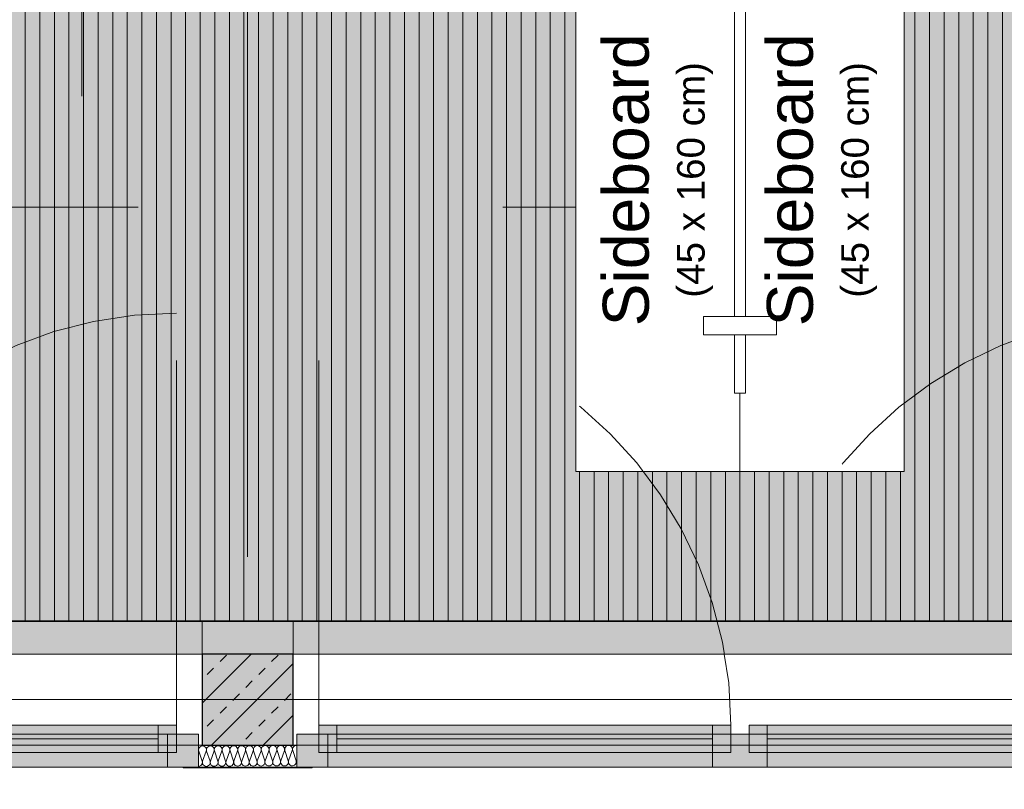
# Model space of a CAD drawing. Header units: metres. Extents: x -49 to 152, y -127 to 99.
# Tile 30 of 177: x -28.97 to -26.27, y -21.85 to -19.74. Entities that reach past the tile are written whole.
import ezdxf

# ---------------------------------------------------------------- set-up
doc = ezdxf.new("R2010")
doc.units = ezdxf.units.M
doc.header["$PDMODE"] = 1
doc.header["$PDSIZE"] = -2
for name, pattern in [('Achsen 01', [5.291531, 3.175, -1.058062, 0.352704, -0.705764]), ('gestrichelt - 01', [2, 1, -1]), ('ISO-07 Punktiert', [0.889, 0.127, -0.762]), ('Raster 01', [2, 1, -1]), ('VW-01 Strichlinie kurz', [2, 1, -1])]:
    doc.linetypes.add(name, pattern=pattern)
doc.layers.get('0').update_dxf_attribs({"lineweight": 25})
for name, color, linetype, lineweight, true_color in [('013_Beton und Stahlbetonarbeiten-000 Brüstung', 7, 'Continuous', 9, 0xa6a6a6), ('013_Beton und Stahlbetonarbeiten-000 Sichtbeton-333 Außenstütze', 5, 'Continuous', 5, 0x0000ff), ('013_Beton und Stahlbetonarbeiten-000 Sichtbeton-334 Außenwandöf', 5, 'Continuous', 5, 0x0000ff), ('014_Fassadenarbeiten-330 mineralische Dämmung', 7, 'Continuous', 9, 0x666666), ('031_Metallbauarbeiten-350 Lamellendecke DS', 7, 'Continuous', 35, 0x666666), ('032_Metallarbeiten-Fenster', 7, 'Continuous', 13, 0x444444), ('ACTES-Bewegungsfläche', 7, 'gestrichelt - 01', 9, 0xd9d9d9), ('ACTES-Einrichtung Aufsicht.', 7, 'Continuous', 9, 0xa6a6a6), ('AV1-Achsen', 1, 'Achsen 01', 18, 0xff0000), ('AV1-Einrichtung', 7, 'Continuous', 9, 0xa6a6a6), ('AV1-Raster', 7, 'Raster 01', 9, 0xa6a6a6)]:
    doc.layers.add(name, color=color, linetype=linetype, lineweight=lineweight, true_color=true_color)
for name, color, linetype, lineweight in [('013_Beton und Stahlbetonarbeiten-000 Unterzüge', 7, 'ISO-07 Punktiert', 13), ('013_Beton und Stahlbetonarbeiten-330 Außenstützen', 7, 'Continuous', 25), ('030_Sonnenschutzarbeiten-BLENDSCHUTZ', 7, 'Continuous', 5), ('039_Trockenbauarbeiten-alllg.', 7, 'Continuous', 9), ('_1.35m (3D)', 7, 'Continuous', 9), ('_GRU (2D)', 7, 'Continuous', 9), ('_OG 3 (2D)', 7, 'Continuous', 9), ('_OG 3 - DS (2D)', 7, 'Continuous', 9), ('Bemaßung-Bemaßung', 7, 'Continuous', 9)]:
    doc.layers.add(name, color=color, linetype=linetype, lineweight=lineweight)
doc.layers.get('0').freeze()
doc.styles.add('Arial', font='arial.ttf')
doc.dimstyles.new('COE 50', dxfattribs={"dimtxt": 100.872396, "dimasz": 0.001414, "dimexe": 0.001, "dimexo": 0.01, "dimgap": 0.001, "dimtad": 1, "dimdec": 3, "dimtxsty": 'Arial', "dimblk": 'VW_SLASH-3', "dimblk1": 'VW_SLASH-3', "dimblk2": 'VW_SLASH-3', "dimcen": 0, "dimadec": 3, "dimazin": 0, "dimtfac": 0.8, "dimtdec": 3, "dimtix": 1, "dimtmove": 0, "dimatfit": 0, "dimldrblk": 'VW_SLASH-2', "dimfxl": 0.002, "dimfxlon": 1, "dimfrac": 2, "dimtolj": 1, "dimarcsym": 0})

# ---------------------------------------------------------------- blocks, each defined once
blk = doc.blocks.new('Group-4')
at = {"layer": 'AV1-Raster'}
for p, q in [((-28.35, -22.95), (-28.35, 1.35)), ((-27, -22.95), (-27, 1.35)), ((1.35, -20.25), (-40.5, -20.25))]:
    blk.add_line(p, q, dxfattribs=at)
blk = doc.blocks.new('1.35m (3D)')
at = {"layer": 'AV1-Raster', "color": 7}
blk.add_blockref('Group-4', (0, 0), dxfattribs=at)
blk = doc.blocks.new('VW_SLASH-3')
at = {"color": 0, "linetype": 'ByBlock', "lineweight": -2, "transparency": 16777216}
blk.add_line((0, 0), (-1, 0), dxfattribs=at)
at = {"color": 0, "linetype": 'Continuous', "lineweight": 15, "transparency": 16777216, "flags": 128}
blk.add_lwpolyline([(0.5, 0.5), (-0.5, -0.5)], dxfattribs=at)
blk = doc.blocks.new('*D72')
at = {"layer": '030_Sonnenschutzarbeiten-BLENDSCHUTZ', "color": 0, "lineweight": -2}
for p, q in [((-30.925, -22.025), (-30.925, -22.175)), ((-28.475, -22.025), (-28.475, -22.175)), ((-28.5457, -22.125), (-30.8543, -22.125))]:
    blk.add_line(p, q, dxfattribs=at)
at = {"layer": 'Defpoints', "color": 0}
for p in [(-30.925, -21.385), (-28.475, -21.385), (-30.925, -22.125)]:
    blk.add_point(p, dxfattribs=at)
at = {"layer": '030_Sonnenschutzarbeiten-BLENDSCHUTZ', "color": 0, "lineweight": -2, "xscale": 0.070693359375, "yscale": 0.070693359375, "zscale": 0.070693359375, "rotation": 180}
blk.add_blockref('VW_SLASH-3', (-30.925, -22.125), dxfattribs=at)
at = {"layer": '030_Sonnenschutzarbeiten-BLENDSCHUTZ', "color": 0, "lineweight": -2, "xscale": 0.070693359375, "yscale": 0.070693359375, "zscale": 0.070693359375}
blk.add_blockref('VW_SLASH-3', (-28.475, -22.125), dxfattribs=at)
at = {"layer": '030_Sonnenschutzarbeiten-BLENDSCHUTZ', "color": 0, "lineweight": 13, "insert": (-29.7, -22.0144), "char_height": 0.10087, "attachment_point": 5, "style": 'Arial'}
blk.add_mtext('\\A1;2,45', dxfattribs=at)
blk = doc.blocks.new('VW_SLASH-2')
at = {"color": 0, "linetype": 'ByBlock', "lineweight": -2, "transparency": 16777216}
blk.add_line((0, 0), (-1, 0), dxfattribs=at)
at = {"color": 0, "linetype": 'Continuous', "lineweight": 15, "transparency": 16777216, "flags": 128}
blk.add_lwpolyline([(0.5, 0.5), (-0.5, -0.5)], dxfattribs=at)
blk = doc.blocks.new('*D73')
at = {"layer": '030_Sonnenschutzarbeiten-BLENDSCHUTZ', "color": 0, "lineweight": -2}
for p, q in [((-28.225, -22.025), (-28.225, -22.175)), ((-25.775, -22.025), (-25.775, -22.175)), ((-25.8457, -22.125), (-28.1543, -22.125))]:
    blk.add_line(p, q, dxfattribs=at)
at = {"layer": 'Defpoints', "color": 0}
for p in [(-28.225, -21.385), (-25.775, -21.385), (-28.225, -22.125)]:
    blk.add_point(p, dxfattribs=at)
at = {"layer": '030_Sonnenschutzarbeiten-BLENDSCHUTZ', "color": 0, "lineweight": -2, "xscale": 0.070693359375, "yscale": 0.070693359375, "zscale": 0.070693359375, "rotation": 180}
blk.add_blockref('VW_SLASH-3', (-28.225, -22.125), dxfattribs=at)
at = {"layer": '030_Sonnenschutzarbeiten-BLENDSCHUTZ', "color": 0, "lineweight": -2, "xscale": 0.070693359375, "yscale": 0.070693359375, "zscale": 0.070693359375}
blk.add_blockref('VW_SLASH-3', (-25.775, -22.125), dxfattribs=at)
at = {"layer": '030_Sonnenschutzarbeiten-BLENDSCHUTZ', "color": 0, "lineweight": 13, "insert": (-27, -22.0144), "char_height": 0.10087, "attachment_point": 5, "style": 'Arial'}
blk.add_mtext('\\A1;2,45', dxfattribs=at)
blk = doc.blocks.new('*D85')
at = {"layer": '030_Sonnenschutzarbeiten-BLENDSCHUTZ', "color": 0, "lineweight": -2}
for p, q in [((-28.475, -22.025), (-28.475, -22.175)), ((-28.225, -22.025), (-28.225, -22.175)), ((-28.2957, -22.125), (-28.4043, -22.125))]:
    blk.add_line(p, q, dxfattribs=at)
at = {"layer": 'Defpoints', "color": 0}
for p in [(-28.475, -21.385), (-28.225, -21.385), (-28.475, -22.125)]:
    blk.add_point(p, dxfattribs=at)
at = {"layer": '030_Sonnenschutzarbeiten-BLENDSCHUTZ', "color": 0, "lineweight": -2, "xscale": 0.070693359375, "yscale": 0.070693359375, "zscale": 0.070693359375, "rotation": 180}
blk.add_blockref('VW_SLASH-3', (-28.475, -22.125), dxfattribs=at)
at = {"layer": '030_Sonnenschutzarbeiten-BLENDSCHUTZ', "color": 0, "lineweight": -2, "xscale": 0.070693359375, "yscale": 0.070693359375, "zscale": 0.070693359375}
blk.add_blockref('VW_SLASH-3', (-28.225, -22.125), dxfattribs=at)
at = {"layer": '030_Sonnenschutzarbeiten-BLENDSCHUTZ', "color": 0, "lineweight": 13, "insert": (-28.35, -22.0235), "char_height": 0.10087, "attachment_point": 5, "style": 'Arial'}
blk.add_mtext('\\A1;25', dxfattribs=at)
blk = doc.blocks.new('Group-162')
at = {"color": 255, "transparency": 33554559}
blk.add_wipeout([(-29.2696, -20.025), (-29.2702, -20.0536), (-29.2719, -20.0812), (-29.2746, -20.1077), (-29.2785, -20.1333), (-29.2835, -20.1577), (-29.2895, -20.1812), (-29.2967, -20.2036), (-29.305, -20.225)], dxfattribs=at).dxf.layer = 'ACTES-Einrichtung Aufsicht.'
at = {"layer": 'ACTES-Einrichtung Aufsicht.', "color": 253}
blk.add_open_spline([(-29.2696, -20.025), (-29.2696, -20.1415), (-29.305, -20.225)], degree=2, dxfattribs=at)
at = {"color": 255, "transparency": 33554559}
blk.add_wipeout([(-29.2696, -20.025), (-29.2702, -19.9964), (-29.2719, -19.9688), (-29.2746, -19.9423), (-29.2785, -19.9167), (-29.2835, -19.8923), (-29.2895, -19.8688), (-29.2967, -19.8464), (-29.305, -19.825)], dxfattribs=at).dxf.layer = 'ACTES-Einrichtung Aufsicht.'
at = {"layer": 'ACTES-Einrichtung Aufsicht.', "color": 253}
blk.add_open_spline([(-29.2696, -20.025), (-29.2696, -19.9085), (-29.305, -19.825)], degree=2, dxfattribs=at)
at = {"color": 255, "transparency": 33554559}
blk.add_wipeout([(-29.2726, -19.785), (-29.6655, -19.785), (-29.6701, -19.7854), (-29.6745, -19.7867), (-29.6787, -19.7888), (-29.6824, -19.7916), (-29.6855, -19.795), (-29.6879, -19.7989), (-29.6895, -19.8033), (-29.6904, -19.8078), (-29.705, -19.975), (-29.705, -20.075), (-29.6904, -20.2422), (-29.6895, -20.2467), (-29.6879, -20.2511), (-29.6855, -20.255), (-29.6824, -20.2584), (-29.6787, -20.2612), (-29.6745, -20.2633), (-29.6701, -20.2646), (-29.6655, -20.265), (-29.2726, -20.265), (-29.2688, -20.2647), (-29.2651, -20.2638), (-29.2615, -20.2624), (-29.2582, -20.2604), (-29.2553, -20.258), (-29.2527, -20.2551), (-29.2506, -20.2519), (-29.2491, -20.2484), (-29.2065, -20.1291), (-29.2061, -20.1281), (-29.2058, -20.127), (-29.2056, -20.126), (-29.2054, -20.1249), (-29.2052, -20.1239), (-29.2051, -20.1228), (-29.205, -20.1217), (-29.205, -20.1207), (-29.205, -19.9293), (-29.205, -19.9283), (-29.2051, -19.9272), (-29.2052, -19.9261), (-29.2054, -19.9251), (-29.2056, -19.924), (-29.2058, -19.923), (-29.2061, -19.9219), (-29.2065, -19.9209), (-29.2491, -19.8016), (-29.2506, -19.7981), (-29.2527, -19.7949), (-29.2553, -19.792), (-29.2582, -19.7896), (-29.2615, -19.7876), (-29.2651, -19.7862), (-29.2688, -19.7853)], dxfattribs=at).dxf.layer = 'ACTES-Einrichtung Aufsicht.'
at = {"layer": 'ACTES-Einrichtung Aufsicht.', "color": 253, "flags": 128}
blk.add_lwpolyline([(-29.2726, -19.785), (-29.6655, -19.785, 0.388879), (-29.6904, -19.8078), (-29.705, -19.975), (-29.705, -20.075), (-29.6904, -20.2422, 0.388879), (-29.6655, -20.265), (-29.2726, -20.265, 0.31696), (-29.2491, -20.2484), (-29.2065, -20.1291, 0.085967), (-29.205, -20.1207), (-29.205, -19.9293, 0.085967), (-29.2065, -19.9209), (-29.2491, -19.8016, 0.31696), (-29.2726, -19.785)], format="xyb", close=True, dxfattribs=at)
at = {"color": 255, "transparency": 33554559}
for points in [[(-29.58, -19.785), (-29.355, -19.785), (-29.355, -19.73), (-29.3551, -19.7275), (-29.3555, -19.7251), (-29.3561, -19.7227), (-29.3569, -19.7204), (-29.358, -19.7182), (-29.3592, -19.7161), (-29.3607, -19.7141), (-29.3641, -19.7107), (-29.3661, -19.7092), (-29.3682, -19.708), (-29.3704, -19.7069), (-29.3727, -19.7061), (-29.3751, -19.7055), (-29.3775, -19.7051), (-29.38, -19.705), (-29.555, -19.705), (-29.5599, -19.7055), (-29.5646, -19.7069), (-29.5689, -19.7092), (-29.5727, -19.7123), (-29.5758, -19.7161), (-29.5781, -19.7204), (-29.5795, -19.7251), (-29.58, -19.73)], [(-29.355, -20.265), (-29.58, -20.265), (-29.58, -20.32), (-29.5795, -20.3249), (-29.5781, -20.3296), (-29.5758, -20.3339), (-29.5727, -20.3377), (-29.5689, -20.3408), (-29.5646, -20.3431), (-29.5599, -20.3445), (-29.555, -20.345), (-29.38, -20.345), (-29.3751, -20.3445), (-29.3704, -20.3431), (-29.3661, -20.3408), (-29.3623, -20.3377), (-29.3592, -20.3339), (-29.3569, -20.3296), (-29.3555, -20.3249), (-29.355, -20.32)]]:
    blk.add_wipeout(points, dxfattribs=at).dxf.layer = 'ACTES-Einrichtung Aufsicht.'
at = {"layer": 'ACTES-Einrichtung Aufsicht.', "color": 253, "flags": 128}
for points in [[(-29.58, -19.785), (-29.355, -19.785), (-29.355, -19.73, 0.414214), (-29.38, -19.705), (-29.555, -19.705, 0.414214), (-29.58, -19.73)], [(-29.355, -20.265), (-29.58, -20.265), (-29.58, -20.32, 0.414214), (-29.555, -20.345), (-29.38, -20.345, 0.414214), (-29.355, -20.32)]]:
    blk.add_lwpolyline(points, format="xyb", close=True, dxfattribs=at)
blk = doc.blocks.new("Bildschrim 34''")
at = {"color": 255, "transparency": 33554559}
blk.add_wipeout([(-0.085, 0.41), (-0.065, 0.41), (-0.065, -0.41), (-0.085, -0.41)], dxfattribs=at).dxf.layer = 'ACTES-Einrichtung Aufsicht.'
at = {"layer": 'ACTES-Einrichtung Aufsicht.', "flags": 128}
blk.add_lwpolyline([(-0.085, 0.41), (-0.065, 0.41), (-0.065, -0.41), (-0.085, -0.41)], close=True, dxfattribs=at)
at = {"color": 255, "transparency": 33554559}
blk.add_wipeout([(0, 0.27), (0, -0.27), (-0.035, -0.38), (-0.065, -0.41), (-0.065, 0.41), (-0.035, 0.38)], dxfattribs=at).dxf.layer = 'ACTES-Einrichtung Aufsicht.'
at = {"layer": 'ACTES-Einrichtung Aufsicht.', "flags": 128}
blk.add_lwpolyline([(0, 0.27), (0, -0.27), (-0.035, -0.38), (-0.065, -0.41), (-0.065, 0.41), (-0.035, 0.38)], close=True, dxfattribs=at)
blk = doc.blocks.new('Group-163')
at = {"layer": 'ACTES-Einrichtung Aufsicht.', "color": 253}
blk.add_blockref('Group-162', (0, 0), dxfattribs=at)
at = {"layer": 'ACTES-Bewegungsfläche', "flags": 128}
blk.add_lwpolyline([(-30.775, -19.375), (-30.775, -20.675), (-28.805, -20.675), (-28.805, -19.375)], close=True, dxfattribs=at)
at = {"layer": 'ACTES-Bewegungsfläche'}
for centre, start, end in [((-29.805, -19.375), 270, 0), ((-29.805, -20.675), 0, 90)]:
    blk.add_arc(centre, 0.65, start, end, dxfattribs=at)
at = {"color": 255, "transparency": 33554559}
blk.add_wipeout([(-30.975, -20.675), (-30.975, -19.375), (-29.805, -19.375), (-29.805, -20.675)], dxfattribs=at).dxf.layer = 'ACTES-Einrichtung Aufsicht.'
at = {"layer": 'ACTES-Einrichtung Aufsicht.', "color": 253, "flags": 128}
blk.add_lwpolyline([(-30.975, -20.675), (-30.975, -19.375), (-29.805, -19.375), (-29.805, -20.675)], close=True, dxfattribs=at)
at = {"layer": 'ACTES-Einrichtung Aufsicht.', "color": 253, "transparency": 33554559, "rotation": 180}
blk.add_blockref("Bildschrim 34''", (-30.775, -20.025), dxfattribs=at)
at = {"color": 255, "transparency": 33554559}
for points in [[(-30.975, -19.4), (-30.975, -19.375), (-29.805, -19.375), (-29.805, -19.4)], [(-30.185, -20.275), (-30.185, -19.775), (-30.005, -19.775), (-30.005, -20.275)], [(-30.975, -20.675), (-30.975, -20.65), (-29.805, -20.65), (-29.805, -20.675)]]:
    blk.add_wipeout(points, dxfattribs=at).dxf.layer = 'ACTES-Einrichtung Aufsicht.'
at = {"layer": 'ACTES-Einrichtung Aufsicht.', "color": 253, "flags": 128}
for points in [[(-30.975, -19.4), (-30.975, -19.375), (-29.805, -19.375), (-29.805, -19.4)], [(-30.185, -20.275), (-30.185, -19.775), (-30.005, -19.775), (-30.005, -20.275)], [(-30.975, -20.675), (-30.975, -20.65), (-29.805, -20.65), (-29.805, -20.675)]]:
    blk.add_lwpolyline(points, close=True, dxfattribs=at)
at = {"color": 255, "transparency": 33554559}
for points in [[(-29.155, -19.375), (-29.155, -19.4), (-29.805, -19.4), (-29.805, -19.375)], [(-29.805, -20.65), (-29.155, -20.65), (-29.155, -20.675), (-29.805, -20.675)]]:
    blk.add_wipeout(points, dxfattribs=at).dxf.layer = 'ACTES-Einrichtung Aufsicht.'
at = {"layer": 'ACTES-Einrichtung Aufsicht.', "color": 253, "flags": 128}
for points in [[(-29.155, -19.375), (-29.155, -19.4), (-29.805, -19.4), (-29.805, -19.375)], [(-29.805, -20.65), (-29.155, -20.65), (-29.155, -20.675), (-29.805, -20.675)]]:
    blk.add_lwpolyline(points, close=True, dxfattribs=at)
blk = doc.blocks.new('*D447')
at = {"layer": 'Bemaßung-Bemaßung', "color": 0, "lineweight": -2}
for p, q in [((-33.75, -25.175), (-33.75, -25.325)), ((-28.35, -25.175), (-28.35, -25.325)), ((-28.4207, -25.275), (-33.6793, -25.275))]:
    blk.add_line(p, q, dxfattribs=at)
at = {"layer": 'Defpoints', "color": 0}
for p in [(-33.75, -21.6), (-28.35, -21.6), (-33.75, -25.275)]:
    blk.add_point(p, dxfattribs=at)
at = {"layer": 'Bemaßung-Bemaßung', "color": 0, "lineweight": -2, "xscale": 0.070693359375, "yscale": 0.070693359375, "zscale": 0.070693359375, "rotation": 180}
blk.add_blockref('VW_SLASH-3', (-33.75, -25.275), dxfattribs=at)
at = {"layer": 'Bemaßung-Bemaßung', "color": 0, "lineweight": -2, "xscale": 0.070693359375, "yscale": 0.070693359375, "zscale": 0.070693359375}
blk.add_blockref('VW_SLASH-3', (-28.35, -25.275), dxfattribs=at)
at = {"layer": 'Bemaßung-Bemaßung', "color": 0, "insert": (-31.05, -25.1644), "char_height": 0.10087, "attachment_point": 5, "style": 'Arial'}
blk.add_mtext('\\A1;5,40', dxfattribs=at)
blk = doc.blocks.new('*D448')
at = {"layer": 'Bemaßung-Bemaßung', "color": 0, "lineweight": -2}
for p, q in [((-28.35, -25.175), (-28.35, -25.325)), ((-22.95, -25.175), (-22.95, -25.325)), ((-23.0207, -25.275), (-28.2793, -25.275))]:
    blk.add_line(p, q, dxfattribs=at)
at = {"layer": 'Defpoints', "color": 0}
for p in [(-28.35, -21.6), (-22.95, -21.6), (-28.35, -25.275)]:
    blk.add_point(p, dxfattribs=at)
at = {"layer": 'Bemaßung-Bemaßung', "color": 0, "lineweight": -2, "xscale": 0.070693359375, "yscale": 0.070693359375, "zscale": 0.070693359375, "rotation": 180}
blk.add_blockref('VW_SLASH-3', (-28.35, -25.275), dxfattribs=at)
at = {"layer": 'Bemaßung-Bemaßung', "color": 0, "lineweight": -2, "xscale": 0.070693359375, "yscale": 0.070693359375, "zscale": 0.070693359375}
blk.add_blockref('VW_SLASH-3', (-22.95, -25.275), dxfattribs=at)
at = {"layer": 'Bemaßung-Bemaßung', "color": 0, "insert": (-25.65, -25.1644), "char_height": 0.10087, "attachment_point": 5, "style": 'Arial'}
blk.add_mtext('\\A1;5,40', dxfattribs=at)
blk = doc.blocks.new('*D524')
at = {"layer": 'Bemaßung-Bemaßung', "color": 0, "lineweight": -2}
for p, q in [((-30.925, -23.675), (-30.925, -23.825)), ((-28.475, -23.675), (-28.475, -23.825)), ((-28.5457, -23.775), (-30.8543, -23.775))]:
    blk.add_line(p, q, dxfattribs=at)
at = {"layer": 'Defpoints', "color": 0}
for p in [(-30.925, -21.475), (-28.475, -21.475), (-30.925, -23.775)]:
    blk.add_point(p, dxfattribs=at)
at = {"layer": 'Bemaßung-Bemaßung', "color": 0, "lineweight": -2, "xscale": 0.070693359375, "yscale": 0.070693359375, "zscale": 0.070693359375, "rotation": 180}
blk.add_blockref('VW_SLASH-3', (-30.925, -23.775), dxfattribs=at)
at = {"layer": 'Bemaßung-Bemaßung', "color": 0, "lineweight": -2, "xscale": 0.070693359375, "yscale": 0.070693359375, "zscale": 0.070693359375}
blk.add_blockref('VW_SLASH-3', (-28.475, -23.775), dxfattribs=at)
at = {"layer": 'Bemaßung-Bemaßung', "color": 0, "insert": (-29.7, -23.6644), "char_height": 0.10087, "attachment_point": 5, "style": 'Arial'}
blk.add_mtext('\\A1;2,45', dxfattribs=at)
blk = doc.blocks.new('*D525')
at = {"layer": 'Bemaßung-Bemaßung', "color": 0, "lineweight": -2}
for p, q in [((-28.475, -23.675), (-28.475, -23.825)), ((-28.225, -23.675), (-28.225, -23.825)), ((-28.2957, -23.775), (-28.4043, -23.775))]:
    blk.add_line(p, q, dxfattribs=at)
at = {"layer": 'Defpoints', "color": 0}
for p in [(-28.475, -21.475), (-28.225, -21.475), (-28.475, -23.775)]:
    blk.add_point(p, dxfattribs=at)
at = {"layer": 'Bemaßung-Bemaßung', "color": 0, "lineweight": -2, "xscale": 0.070693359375, "yscale": 0.070693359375, "zscale": 0.070693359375, "rotation": 180}
blk.add_blockref('VW_SLASH-3', (-28.475, -23.775), dxfattribs=at)
at = {"layer": 'Bemaßung-Bemaßung', "color": 0, "lineweight": -2, "xscale": 0.070693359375, "yscale": 0.070693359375, "zscale": 0.070693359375}
blk.add_blockref('VW_SLASH-3', (-28.225, -23.775), dxfattribs=at)
at = {"layer": 'Bemaßung-Bemaßung', "color": 0, "insert": (-28.35, -23.6735), "char_height": 0.10087, "attachment_point": 5, "style": 'Arial'}
blk.add_mtext('\\A1;25', dxfattribs=at)
blk = doc.blocks.new('*D526')
at = {"layer": 'Bemaßung-Bemaßung', "color": 0, "lineweight": -2}
for p, q in [((-28.225, -23.675), (-28.225, -23.825)), ((-25.775, -23.675), (-25.775, -23.825)), ((-25.8457, -23.775), (-28.1543, -23.775))]:
    blk.add_line(p, q, dxfattribs=at)
at = {"layer": 'Defpoints', "color": 0}
for p in [(-28.225, -21.475), (-25.775, -21.475), (-28.225, -23.775)]:
    blk.add_point(p, dxfattribs=at)
at = {"layer": 'Bemaßung-Bemaßung', "color": 0, "lineweight": -2, "xscale": 0.070693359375, "yscale": 0.070693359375, "zscale": 0.070693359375, "rotation": 180}
blk.add_blockref('VW_SLASH-3', (-28.225, -23.775), dxfattribs=at)
at = {"layer": 'Bemaßung-Bemaßung', "color": 0, "lineweight": -2, "xscale": 0.070693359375, "yscale": 0.070693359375, "zscale": 0.070693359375}
blk.add_blockref('VW_SLASH-3', (-25.775, -23.775), dxfattribs=at)
at = {"layer": 'Bemaßung-Bemaßung', "color": 0, "insert": (-27, -23.6644), "char_height": 0.10087, "attachment_point": 5, "style": 'Arial'}
blk.add_mtext('\\A1;2,45', dxfattribs=at)
blk = doc.blocks.new('COE - Fenster 01')
at = {"layer": '032_Metallarbeiten-Fenster', "linetype": 'Continuous', "lineweight": 0}
for points in [[(-0.03, 2.515), (-0.03, 2.43), (0.06, 2.43), (0.06, 2.515)], [(0.02, 2.455), (0.02, 2.405), (-0.055, 2.405), (-0.055, 2.455)], [(0.02, 2.405), (0.02, 1.375), (-0.055, 1.375), (-0.055, 2.405)], [(-0.03, 2.43), (0.06, 2.43), (0.06, 0.17), (-0.03, 0.17)], [(0.02, 1.375), (0.02, 1.325), (-0.055, 1.325), (-0.055, 1.375)], [(0.06, 1.375), (0.06, 1.225), (-0.03, 1.225), (-0.03, 1.375)], [(0.02, 1.225), (0.02, 1.275), (-0.055, 1.275), (-0.055, 1.225)], [(0.02, 0.195), (0.02, 1.225), (-0.055, 1.225), (-0.055, 0.195)], [(0.02, 0.145), (0.02, 0.195), (-0.055, 0.195), (-0.055, 0.145)], [(0.06, 0.17), (-0.03, 0.17), (-0.03, 0.085), (0.06, 0.085)]]:
    blk.add_hatch(color=7, dxfattribs=at).paths.add_polyline_path(points)
at = {"layer": '032_Metallarbeiten-Fenster', "color": 7, "linetype": 'gestrichelt - 01', "lineweight": 18, "transparency": 33554687}
for p, q in [((-0.055, 2.455), (-1.185, 2.455)), ((-0.055, 0.145), (-1.185, 0.145))]:
    blk.add_line(p, q, dxfattribs=at)
at = {"layer": '032_Metallarbeiten-Fenster', "color": 7, "lineweight": 18}
for p, q in [((-0.0175, 2.405), (-0.0175, 1.375)), ((-0.0175, 0.195), (-0.0175, 1.225))]:
    blk.add_line(p, q, dxfattribs=at)
at = {"layer": '032_Metallarbeiten-Fenster', "color": 7, "lineweight": 18, "flags": 128}
for points in [[(-0.03, 2.515), (-0.03, 2.43), (0.06, 2.43), (0.06, 2.515)], [(0.02, 2.455), (0.02, 2.405), (-0.055, 2.405), (-0.055, 2.455)], [(0.02, 2.405), (0.02, 1.375), (-0.055, 1.375), (-0.055, 2.405)], [(-0.03, 2.43), (0.06, 2.43), (0.06, 0.17), (-0.03, 0.17)], [(0.02, 1.375), (0.02, 1.325), (-0.055, 1.325), (-0.055, 1.375)], [(0.06, 1.375), (0.06, 1.225), (-0.03, 1.225), (-0.03, 1.375)], [(0.02, 1.225), (0.02, 1.275), (-0.055, 1.275), (-0.055, 1.225)], [(0.02, 0.195), (0.02, 1.225), (-0.055, 1.225), (-0.055, 0.195)], [(0.02, 0.145), (0.02, 0.195), (-0.055, 0.195), (-0.055, 0.145)], [(0.06, 0.17), (-0.03, 0.17), (-0.03, 0.085), (0.06, 0.085)]]:
    blk.add_lwpolyline(points, close=True, dxfattribs=at)
at = {"layer": '032_Metallarbeiten-Fenster', "color": 7, "linetype": 'gestrichelt - 01', "lineweight": 18, "transparency": 33554687}
for centre, start, end in [((-0.055, 2.455), 180.0004, 270), ((-0.055, 0.145), 90, 179.9996)]:
    blk.add_arc(centre, 1.13, start, end, dxfattribs=at)
blk = doc.blocks.new('Group-496')
at = {"layer": '014_Fassadenarbeiten-330 mineralische Dämmung', "transparency": 33554687, "flags": 128}
for points in [[(15.324, -23.2855, 0.513088), (15.3343, -23.2714), (15.3251, -23.2435, -1.372995), (15.3455, -23.2434), (15.3354, -23.2714, 1.372583), (15.3558, -23.2713), (15.3466, -23.2434, -1.372995), (15.367, -23.2432), (15.3568, -23.2713, 1.372583), (15.3772, -23.2712)], [(15.3354, -23.2714, 1.372583), (15.3558, -23.2713), (15.3466, -23.2434, -1.372995), (15.367, -23.2432), (15.3568, -23.2713, 1.372583), (15.3772, -23.2712), (15.368, -23.2432, -1.372995), (15.3884, -23.2431), (15.3783, -23.2712, 1.372583), (15.3987, -23.2711), (15.3895, -23.2431, -1.372995), (15.4099, -23.243), (15.3997, -23.2711, 1.372583), (15.4201, -23.2709), (15.4109, -23.243, -1.372995), (15.4313, -23.2429), (15.4212, -23.2709, 1.372583), (15.4416, -23.2708), (15.4324, -23.2429, -1.372995), (15.4528, -23.2427), (15.4426, -23.2708, 1.372583), (15.463, -23.2707), (15.4538, -23.2427, -1.372995), (15.4742, -23.2426), (15.464, -23.2707, 1.372583), (15.4844, -23.2706), (15.4753, -23.2426, -1.372995), (15.4957, -23.2425), (15.4855, -23.2705, 1.372583), (15.5059, -23.2704), (15.4967, -23.2425, -1.372995), (15.5171, -23.2424), (15.5069, -23.2704, 1.372583), (15.5273, -23.2703), (15.5182, -23.2424, -1.372995), (15.5386, -23.2422), (15.5284, -23.2703, 1.372583), (15.5488, -23.2702), (15.5396, -23.2422, -1.372995), (15.56, -23.2421), (15.5498, -23.2702, 1.372583), (15.5702, -23.27), (15.5611, -23.2421, -1.372995), (15.5815, -23.242)], [(15.5284, -23.2703, 0.324435), (15.5324, -23.2822, 0.324435), (15.545, -23.2822, 0.324435), (15.5488, -23.2702), (15.5396, -23.2422, -0.324488), (15.5435, -23.2302, -0.324488), (15.5561, -23.2302, -0.324488), (15.56, -23.2421), (15.5498, -23.2702, 0.324435), (15.5538, -23.2821, 0.324435), (15.5664, -23.282, 0.324435), (15.5702, -23.27), (15.5611, -23.2421, -0.324488), (15.5649, -23.2301, -0.324488), (15.5775, -23.23, -0.324488), (15.5815, -23.242), (15.5713, -23.27, 0.324435), (15.5753, -23.282, 0.324435), (15.5879, -23.2819, 0.324435), (15.5917, -23.2699), (15.5825, -23.242, -0.540395), (15.5937, -23.228)], [(15.594, -23.279, -0.225531), (15.5927, -23.2699), (15.5939, -23.2666)]]:
    blk.add_lwpolyline(points, format="xyb", dxfattribs=at)
blk = doc.blocks.new('Group-500')
at = {"layer": '014_Fassadenarbeiten-330 mineralische Dämmung', "transparency": 33554687}
blk.add_blockref('Group-496', (0, 0), dxfattribs=at)
blk = doc.blocks.new('Parametric Object-70')
at = {"layer": '014_Fassadenarbeiten-330 mineralische Dämmung', "color": 7, "transparency": 33554687}
blk.add_blockref('Group-500', (0, 0), dxfattribs=at)
at = {"layer": '014_Fassadenarbeiten-330 mineralische Dämmung', "color": 0, "flags": 1}
for tag in ['instanceID', 'prm0_value', 'prm1_value', 'prm2_value', 'prm3_value', 'prm4_value', 'prm5_value', 'prm6_value', 'IFC_UUID', 'prm0_name', 'prm0_type', 'prm1_name', 'prm1_type', 'prm2_name', 'prm2_type', 'prm3_name', 'prm3_type', 'prm4_name', 'prm4_type', 'prm5_name', 'prm5_type', 'prm6_name', 'prm6_type']:
    blk.add_attdef(tag, (-28.4852, -21.7844), '', height=0.00018, dxfattribs=at)
blk = doc.blocks.new('Group-876')
at = {"layer": 'AV1-Achsen'}
blk.add_line((-28.35, -26.5), (-28.35, 4.9), dxfattribs=at)
blk = doc.blocks.new('Group-881')
at = {"layer": 'AV1-Achsen'}
blk.add_line((-43.35, -21.6), (4.2, -21.6), dxfattribs=at)
blk = doc.blocks.new('GRU (2D)')
at = {"layer": 'AV1-Achsen', "color": 7}
for name in ['Group-876', 'Group-881']:
    blk.add_blockref(name, (0, 0), dxfattribs=at)
blk = doc.blocks.new('OG 3 - DS (2D)')
at = {"layer": '030_Sonnenschutzarbeiten-BLENDSCHUTZ', "linetype": 'Continuous', "lineweight": 0, "transparency": 33554610}
for color, points in [(161, [(-30.925, -21.475), (-28.475, -21.475), (-28.475, -21.385), (-30.925, -21.385)]), (30, [(-28.475, -21.385), (-28.225, -21.385), (-28.225, -21.475), (-28.475, -21.475)]), (161, [(-28.225, -21.475), (-25.775, -21.475), (-25.775, -21.385), (-28.225, -21.385)])]:
    blk.add_hatch(color=color, dxfattribs=at).paths.add_polyline_path(points)
at = {"layer": '031_Metallbauarbeiten-350 Lamellendecke DS', "linetype": 'Continuous', "lineweight": 0, "transparency": 33554508}
blk.add_hatch(color=254, dxfattribs=at).paths.add_polyline_path([(-23.075, -21.385), (-23.075, -18.075), (-20.875, -18.075), (-20.875, -16.375), (-30.975, -16.375), (-30.975, -21.385)])
at = {"layer": '031_Metallbauarbeiten-350 Lamellendecke DS', "linetype": 'Continuous', "lineweight": 9, "transparency": 33554508}
h = blk.add_hatch(dxfattribs=at)
h.set_pattern_fill('Lamellendecke', color=252, style=0, pattern_type=2)
h.set_pattern_definition([(90, (0, 0), (0.04, 0), [])])
h.paths.add_polyline_path([(-23.075, -21.385), (-23.075, -18.075), (-20.875, -18.075), (-20.875, -16.375), (-30.975, -16.375), (-30.975, -21.385)])
at = {"layer": '030_Sonnenschutzarbeiten-BLENDSCHUTZ', "color": 251, "lineweight": 13, "flags": 128}
for points in [[(-30.925, -21.475), (-28.475, -21.475), (-28.475, -21.385), (-30.925, -21.385)], [(-28.475, -21.385), (-28.225, -21.385), (-28.225, -21.475), (-28.475, -21.475)], [(-28.225, -21.475), (-25.775, -21.475), (-25.775, -21.385), (-28.225, -21.385)]]:
    blk.add_lwpolyline(points, close=True, dxfattribs=at)
at = {"layer": '031_Metallbauarbeiten-350 Lamellendecke DS', "flags": 128}
blk.add_lwpolyline([(-23.075, -21.385), (-23.075, -18.075), (-20.875, -18.075), (-20.875, -16.375), (-30.975, -16.375), (-30.975, -21.385)], close=True, dxfattribs=at)
at = {"layer": '030_Sonnenschutzarbeiten-BLENDSCHUTZ', "color": 7, "lineweight": 13}
for base, p1, p2, picture, middle in [((-30.925, -22.125), (-28.475, -21.385), (-30.925, -21.385), '*D72', (-29.7, -22.0144)), ((-28.225, -22.125), (-25.775, -21.385), (-28.225, -21.385), '*D73', (-27, -22.0144))]:
    dim = blk.add_linear_dim(base=base, p1=p1, p2=p2, text='2,45', dimstyle='COE 50', override={"dimtxt": 0.100872, "dimasz": 0.070693, "dimexe": 0.05, "dimgap": 0.05, "dimpost": '<>', "dimtxsty": 'Arial', "dimtmove": 2, "dimfxl": 0.1}, dxfattribs=at)
    dim.commit()
    dim.dimension.update_dxf_attribs({"geometry": picture, "text_midpoint": middle})
at = {"layer": '030_Sonnenschutzarbeiten-BLENDSCHUTZ', "color": 251, "lineweight": 13}
dim = blk.add_linear_dim(base=(-28.475, -22.125), p1=(-28.225, -21.385), p2=(-28.475, -21.385), text='25', dimstyle='COE 50', override={"dimtxt": 0.100872, "dimasz": 0.070693, "dimexe": 0.05, "dimgap": 0.05, "dimpost": '<>', "dimtxsty": 'Arial', "dimtmove": 2, "dimfxl": 0.1}, dxfattribs=at)
dim.commit()
dim.dimension.update_dxf_attribs({"geometry": '*D85', "text_midpoint": (-28.35, -22.0235)})
blk = doc.blocks.new('OG 3 (2D)')
at = {"layer": '032_Metallarbeiten-Fenster', "linetype": 'Continuous', "lineweight": 0, "transparency": 33554687}
blk.add_hatch(color=181, dxfattribs=at).paths.add_polyline_path([(-28.5269, -21.785), (-28.1731, -21.785), (-28.1731, -21.787), (-28.5269, -21.787)])
at = {"layer": '032_Metallarbeiten-Fenster', "color": 7, "linetype": 'Continuous', "lineweight": 9, "transparency": 33554687, "flags": 128}
blk.add_lwpolyline([(-28.5269, -21.785), (-28.1731, -21.785), (-28.1731, -21.787), (-28.5269, -21.787)], close=True, dxfattribs=at)
at = {"layer": 'ACTES-Einrichtung Aufsicht.', "color": 7}
blk.add_blockref('Group-163', (0, 0), dxfattribs=at)
at = {"color": 255}
for points in [[(-30.925, -21.725), (-30.925, -21.475), (-28.475, -21.475), (-28.475, -21.725)], [(-28.225, -21.725), (-28.225, -21.475), (-25.775, -21.475), (-25.775, -21.725)]]:
    blk.add_wipeout(points, dxfattribs=at).dxf.layer = '013_Beton und Stahlbetonarbeiten-000 Brüstung'
at = {"color": 255, "transparency": 33554559}
blk.add_wipeout([(-27.45, -19.375), (-27, -19.375), (-27, -20.975), (-27.45, -20.975)], dxfattribs=at).dxf.layer = 'ACTES-Einrichtung Aufsicht.'
at = {"layer": '013_Beton und Stahlbetonarbeiten-330 Außenstützen', "linetype": 'Continuous', "lineweight": 0, "true_color": 0xc0c0c0}
blk.add_hatch(color=9, dxfattribs=at).paths.add_polyline_path([(-28.225, -21.475), (-28.475, -21.475), (-28.475, -21.725), (-28.225, -21.725)])
at = {"layer": '013_Beton und Stahlbetonarbeiten-330 Außenstützen', "linetype": 'Continuous', "lineweight": 13}
h = blk.add_hatch(dxfattribs=at)
h.set_pattern_fill('Stahlbeton', color=251, style=0, pattern_type=2)
h.set_pattern_definition([(45, (0, 0), (0.07071068, -0.07071068), [0.025, -0.025])])
h.paths.add_polyline_path([(-28.225, -21.475), (-28.475, -21.475), (-28.475, -21.725), (-28.225, -21.725)])
h = blk.add_hatch(dxfattribs=at)
h.set_pattern_fill('Stahlbeton-1', color=251, style=0, pattern_type=2)
h.set_pattern_definition([(-135, (0.03106, -0.03313), (0.07071068, -0.07071068), [])])
h.paths.add_polyline_path([(-28.225, -21.475), (-28.475, -21.475), (-28.475, -21.725), (-28.225, -21.725)])
at = {"layer": '013_Beton und Stahlbetonarbeiten-000 Brüstung', "flags": 128}
for points in [[(-30.925, -21.725), (-30.925, -21.475), (-28.475, -21.475), (-28.475, -21.725)], [(-28.225, -21.725), (-28.225, -21.475), (-25.775, -21.475), (-25.775, -21.725)]]:
    blk.add_lwpolyline(points, close=True, dxfattribs=at)
at = {"layer": '013_Beton und Stahlbetonarbeiten-000 Sichtbeton-333 Außenstütze', "color": 30}
blk.add_solid([(-28.225, -21.475), (-28.275, -21.525), (-28.475, -21.475), (-28.425, -21.525)], dxfattribs=at)
at = {"layer": '013_Beton und Stahlbetonarbeiten-000 Sichtbeton-334 Außenwandöf', "color": 30}
for points in [[(-28.475, -21.475), (-28.425, -21.525), (-28.475, -21.725), (-28.425, -21.725)], [(-28.275, -21.525), (-28.225, -21.475), (-28.275, -21.725), (-28.225, -21.725)]]:
    blk.add_solid(points, dxfattribs=at)
at = {"layer": '013_Beton und Stahlbetonarbeiten-000 Unterzüge', "linetype": 'VW-01 Strichlinie kurz', "flags": 128}
for points in [[(-28.475, -21.475), (-28.475, -21.725), (-30.925, -21.725), (-30.925, -21.475)], [(-25.775, -21.475), (-25.775, -21.725), (-28.225, -21.725), (-28.225, -21.475)]]:
    blk.add_lwpolyline(points, close=True, dxfattribs=at)
at = {"layer": '013_Beton und Stahlbetonarbeiten-330 Außenstützen', "flags": 128}
blk.add_lwpolyline([(-28.225, -21.475), (-28.475, -21.475), (-28.475, -21.725), (-28.225, -21.725)], close=True, dxfattribs=at)
at = {"layer": '039_Trockenbauarbeiten-alllg.'}
for p, q in [((-30.925, -21.6), (-28.475, -21.6)), ((-28.225, -21.6), (-25.775, -21.6))]:
    blk.add_line(p, q, dxfattribs=at)
at = {"layer": 'ACTES-Einrichtung Aufsicht.', "flags": 128}
blk.add_lwpolyline([(-27.45, -19.375), (-27, -19.375), (-27, -20.975), (-27.45, -20.975)], close=True, dxfattribs=at)
at = {"layer": '014_Fassadenarbeiten-330 mineralische Dämmung'}
blk.add_blockref('Parametric Object-70', (-43.8089, 1.5023), dxfattribs=at)
at = {"layer": '032_Metallarbeiten-Fenster', "color": 7, "rotation": 270}
blk.add_blockref('COE - Fenster 01', (-31, -21.725), dxfattribs=at)
at = {"layer": 'Bemaßung-Bemaßung'}
for base, p1, p2, text, picture, middle in [((-30.925, -23.775), (-28.475, -21.475), (-30.925, -21.475), '2,45', '*D524', (-29.7, -23.6644)), ((-28.475, -23.775), (-28.225, -21.475), (-28.475, -21.475), '25', '*D525', (-28.35, -23.6735)), ((-28.225, -23.775), (-25.775, -21.475), (-28.225, -21.475), '2,45', '*D526', (-27, -23.6644))]:
    dim = blk.add_linear_dim(base=base, p1=p1, p2=p2, text=text, dimstyle='COE 50', override={"dimtxt": 0.100872, "dimasz": 0.070693, "dimexe": 0.05, "dimgap": 0.05, "dimpost": '<>', "dimtxsty": 'Arial', "dimtmove": 2, "dimfxl": 0.1}, dxfattribs=at)
    dim.commit()
    dim.dimension.update_dxf_attribs({"geometry": picture, "text_midpoint": middle})
at = {"layer": 'Bemaßung-Bemaßung', "color": 1}
for base, p1, p2, picture, middle in [((-33.75, -25.275), (-28.35, -21.6), (-33.75, -21.6), '*D447', (-31.05, -25.1644)), ((-28.35, -25.275), (-22.95, -21.6), (-28.35, -21.6), '*D448', (-25.65, -25.1644))]:
    dim = blk.add_linear_dim(base=base, p1=p1, p2=p2, text='5,40', dimstyle='COE 50', override={"dimtxt": 0.100872, "dimasz": 0.070693, "dimexe": 0.05, "dimgap": 0.05, "dimpost": '<>', "dimtxsty": 'Arial', "dimtmove": 2, "dimfxl": 0.1}, dxfattribs=at)
    dim.commit()
    dim.dimension.update_dxf_attribs({"geometry": picture, "text_midpoint": middle})
at = {"color": 255, "transparency": 33554559}
blk.add_wipeout([(-27, -19.375), (-26.55, -19.375), (-26.55, -20.975), (-27, -20.975)], dxfattribs=at).dxf.layer = 'ACTES-Einrichtung Aufsicht.'
at = {"layer": 'ACTES-Einrichtung Aufsicht.', "flags": 128}
blk.add_lwpolyline([(-27, -19.375), (-26.55, -19.375), (-26.55, -20.975), (-27, -20.975)], close=True, dxfattribs=at)
at = {"color": 255, "transparency": 33554687}
blk.add_wipeout([(-27.015, -19.375), (-26.985, -19.375), (-26.985, -20.76), (-27.015, -20.76)], dxfattribs=at).dxf.layer = 'ACTES-Einrichtung Aufsicht.'
at = {"layer": 'ACTES-Einrichtung Aufsicht.', "color": 253, "transparency": 33554559, "flags": 128}
blk.add_lwpolyline([(-27.015, -19.375), (-26.985, -19.375), (-26.985, -20.76), (-27.015, -20.76)], close=True, dxfattribs=at)
at = {"color": 255, "transparency": 33554687}
blk.add_wipeout([(-27.1, -20.55), (-26.9, -20.55), (-26.9, -20.6), (-27.1, -20.6)], dxfattribs=at).dxf.layer = 'ACTES-Einrichtung Aufsicht.'
at = {"layer": 'ACTES-Einrichtung Aufsicht.', "color": 253, "transparency": 33554559, "flags": 128}
blk.add_lwpolyline([(-27.1, -20.55), (-26.9, -20.55), (-26.9, -20.6), (-27.1, -20.6)], close=True, dxfattribs=at)
at = {"layer": '032_Metallarbeiten-Fenster', "color": 7, "rotation": 270}
blk.add_blockref('COE - Fenster 01', (-28.3, -21.725), dxfattribs=at)
at = {"layer": 'AV1-Einrichtung', "char_height": 0.12609, "attachment_point": 5, "rotation": 90, "line_spacing_factor": 0.969122, "style": 'Arial'}
for insert in [(-27.225, -20.175), (-26.775, -20.175)]:
    blk.add_mtext('Sideboard\\P{\\H0.6x;(45 x 160 cm)}', dxfattribs=dict(at, insert=insert))

msp = doc.modelspace()

# ---------------------------------------------------------------- block references
at = {"layer": '_1.35m (3D)'}
msp.add_blockref('1.35m (3D)', (0, 0), dxfattribs=at)

# ---------------------------------------------------------------- next in the draw order: block references
at = {"layer": '_OG 3 - DS (2D)'}
msp.add_blockref('OG 3 - DS (2D)', (0, 0), dxfattribs=at)

# ---------------------------------------------------------------- next in the draw order: block references
at = {"layer": '_OG 3 (2D)'}
msp.add_blockref('OG 3 (2D)', (0, 0), dxfattribs=at)

# ---------------------------------------------------------------- next in the draw order: block references
at = {"layer": '_GRU (2D)'}
msp.add_blockref('GRU (2D)', (0, 0), dxfattribs=at)

doc.saveas('drawing.dxf')
